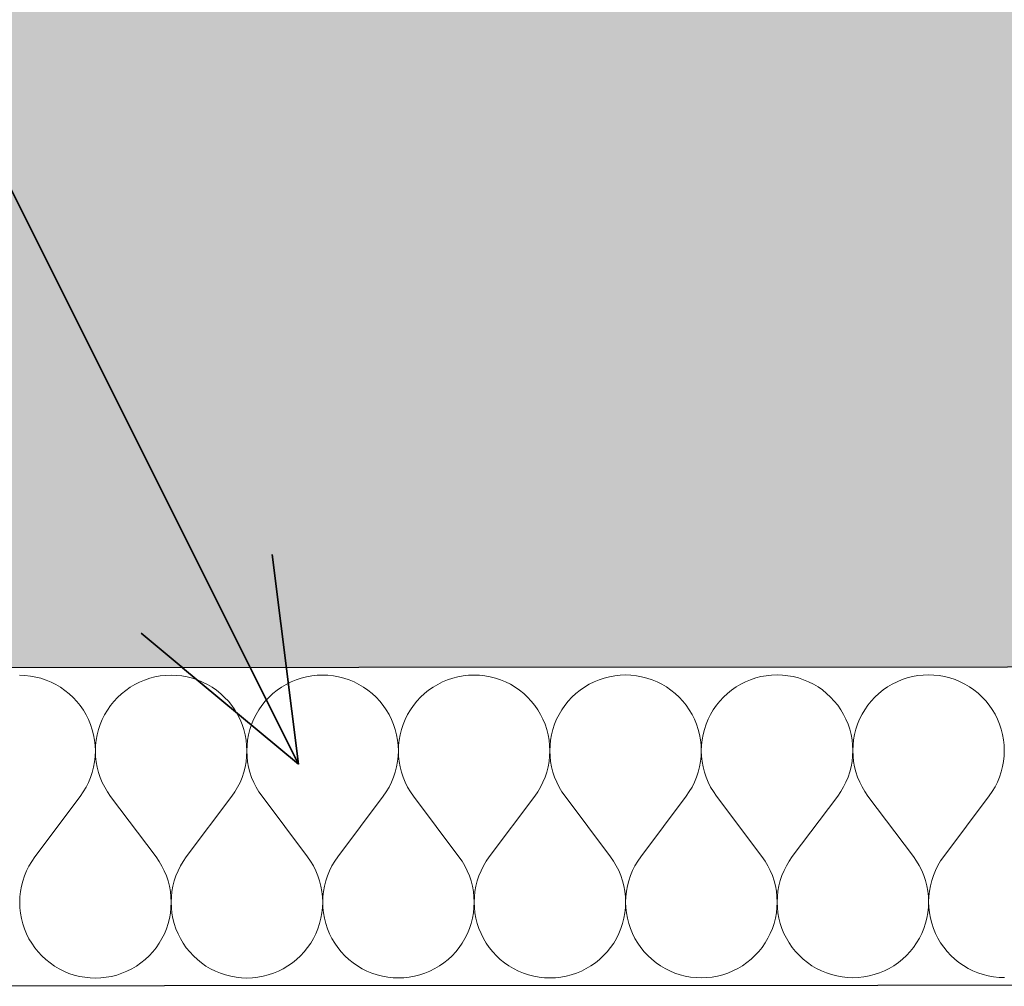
# Model space of a CAD drawing. Header units: millimetres. Extents: x -25972 to 4516, y -2839 to 20217.
# Tile 7 of 114: x -20000 to -19505, y 190 to 676. Entities that reach past the tile are written whole.
import ezdxf

# ---------------------------------------------------------------- set-up
doc = ezdxf.new("R2010")
doc.units = ezdxf.units.MM
doc.header["$MEASUREMENT"] = 0
doc.linetypes.add('Wipeout_Contour', pattern=[1000, 0, -1000])
for name, color, linetype in [('7._POHLED ZÁPADNÍ_1_3D prvky fasada nove', 7, 'Continuous'), ('7._POHLED ZÁPADNÍ_1_Konstrukce - nosné', 7, 'Continuous'), ('7._POHLED ZÁPADNÍ_1_Nové_Konstrukce - nosné', 7, 'Continuous'), ('7._POHLED ZÁPADNÍ_1_Nové_Výplně – Řezové', 7, 'Continuous'), ('7._POHLED ZÁPADNÍ_1_TZB - elektroinstalace', 7, 'Continuous'), ('7._POHLED ZÁPADNÍ_1_Výplně – Řezové', 7, 'Continuous')]:
    doc.layers.add(name, color=color, linetype=linetype)

# ---------------------------------------------------------------- blocks, each defined once
blk = doc.blocks.new('*X14', base_point=(-26739.77, -6860.77))
at = {"layer": '7._POHLED ZÁPADNÍ_1_Nové_Výplně – Řezové', "color": 21, "linetype": 'Continuous', "lineweight": 20, "true_color": 0xffaaaa}
for p, q in [((-19997.45, 346.05), (-20000.17, 346.15)), ((-19994.74, 345.76), (-19997.45, 346.05)), ((-19992.07, 345.28), (-19994.74, 345.76)), ((-19989.43, 344.61), (-19992.07, 345.28)), ((-19986.85, 343.75), (-19989.43, 344.61)), ((-19984.34, 342.71), (-19986.85, 343.75)), ((-19981.9, 341.49), (-19984.34, 342.71)), ((-19939.81, 342.73), (-19942.24, 341.51)), ((-19937.29, 343.77), (-19939.81, 342.73)), ((-19934.71, 344.63), (-19937.29, 343.77)), ((-19932.08, 345.31), (-19934.71, 344.63)), ((-19929.4, 345.79), (-19932.08, 345.31)), ((-19926.7, 346.09), (-19929.4, 345.79)), ((-19923.98, 346.18), (-19926.7, 346.09)), ((-19921.26, 346.09), (-19923.98, 346.18)), ((-19918.55, 345.8), (-19921.26, 346.09)), ((-19915.88, 345.32), (-19918.55, 345.8)), ((-19913.24, 344.65), (-19915.88, 345.32)), ((-19910.66, 343.79), (-19913.24, 344.65)), ((-19908.14, 342.75), (-19910.66, 343.79)), ((-19905.71, 341.53), (-19908.14, 342.75)), ((-19863.62, 342.77), (-19866.05, 341.55)), ((-19861.1, 343.81), (-19863.62, 342.77)), ((-19858.52, 344.67), (-19861.1, 343.81)), ((-19855.89, 345.35), (-19858.52, 344.67)), ((-19853.21, 345.83), (-19855.89, 345.35)), ((-19850.51, 346.12), (-19853.21, 345.83)), ((-19847.79, 346.22), (-19850.51, 346.12)), ((-19845.07, 346.13), (-19847.79, 346.22)), ((-19842.36, 345.84), (-19845.07, 346.13)), ((-19839.69, 345.35), (-19842.36, 345.84)), ((-19837.05, 344.68), (-19839.69, 345.35)), ((-19834.47, 343.82), (-19837.05, 344.68)), ((-19831.95, 342.78), (-19834.47, 343.82)), ((-19829.52, 341.57), (-19831.95, 342.78)), ((-19787.43, 342.8), (-19789.86, 341.59)), ((-19784.91, 343.85), (-19787.43, 342.8)), ((-19782.33, 344.71), (-19784.91, 343.85)), ((-19779.7, 345.38), (-19782.33, 344.71)), ((-19777.02, 345.87), (-19779.7, 345.38)), ((-19774.32, 346.16), (-19777.02, 345.87)), ((-19771.6, 346.26), (-19774.32, 346.16)), ((-19768.88, 346.16), (-19771.6, 346.26)), ((-19766.17, 345.87), (-19768.88, 346.16)), ((-19763.5, 345.39), (-19766.17, 345.87)), ((-19760.86, 344.72), (-19763.5, 345.39)), ((-19758.28, 343.86), (-19760.86, 344.72)), ((-19755.76, 342.82), (-19758.28, 343.86)), ((-19753.33, 341.6), (-19755.76, 342.82)), ((-19711.24, 342.84), (-19713.67, 341.62)), ((-19708.72, 343.88), (-19711.24, 342.84)), ((-19706.14, 344.74), (-19708.72, 343.88)), ((-19703.51, 345.42), (-19706.14, 344.74)), ((-19700.83, 345.9), (-19703.51, 345.42)), ((-19698.13, 346.2), (-19700.83, 345.9)), ((-19695.41, 346.29), (-19698.13, 346.2)), ((-19692.69, 346.2), (-19695.41, 346.29)), ((-19689.98, 345.91), (-19692.69, 346.2)), ((-19687.31, 345.43), (-19689.98, 345.91)), ((-19684.67, 344.75), (-19687.31, 345.43)), ((-19682.09, 343.9), (-19684.67, 344.75)), ((-19679.57, 342.86), (-19682.09, 343.9)), ((-19677.14, 341.64), (-19679.57, 342.86)), ((-19635.05, 342.88), (-19637.48, 341.66)), ((-19632.53, 343.92), (-19635.05, 342.88)), ((-19629.95, 344.78), (-19632.53, 343.92)), ((-19627.32, 345.46), (-19629.95, 344.78)), ((-19624.64, 345.94), (-19627.32, 345.46)), ((-19621.93, 346.23), (-19624.64, 345.94)), ((-19619.22, 346.33), (-19621.93, 346.23)), ((-19616.5, 346.23), (-19619.22, 346.33)), ((-19613.79, 345.95), (-19616.5, 346.23)), ((-19611.11, 345.46), (-19613.79, 345.95)), ((-19608.48, 344.79), (-19611.11, 345.46)), ((-19605.9, 343.93), (-19608.48, 344.79)), ((-19603.38, 342.89), (-19605.9, 343.93)), ((-19600.95, 341.68), (-19603.38, 342.89)), ((-19561.29, 341.69), (-19563.63, 340.31)), ((-19558.86, 342.91), (-19561.29, 341.69)), ((-19556.34, 343.96), (-19558.86, 342.91)), ((-19553.76, 344.82), (-19556.34, 343.96)), ((-19551.13, 345.49), (-19553.76, 344.82)), ((-19548.45, 345.98), (-19551.13, 345.49)), ((-19545.74, 346.27), (-19548.45, 345.98)), ((-19543.03, 346.37), (-19545.74, 346.27)), ((-19540.31, 346.27), (-19543.03, 346.37)), ((-19537.6, 345.98), (-19540.31, 346.27)), ((-19534.92, 345.5), (-19537.6, 345.98)), ((-19532.29, 344.83), (-19534.92, 345.5)), ((-19529.71, 343.97), (-19532.29, 344.83)), ((-19527.19, 342.93), (-19529.71, 343.97)), ((-19524.76, 341.71), (-19527.19, 342.93)), ((-19522.42, 340.32), (-19524.76, 341.71)), ((-19979.56, 340.11), (-19981.9, 341.49)), ((-19977.33, 338.55), (-19979.56, 340.11)), ((-19975.21, 336.85), (-19977.33, 338.55)), ((-19973.22, 334.99), (-19975.21, 336.85)), ((-19948.93, 336.86), (-19950.92, 335.01)), ((-19946.81, 338.57), (-19948.93, 336.86)), ((-19944.58, 340.12), (-19946.81, 338.57)), ((-19942.24, 341.51), (-19944.58, 340.12)), ((-19903.37, 340.14), (-19905.71, 341.53)), ((-19901.14, 338.59), (-19903.37, 340.14)), ((-19899.02, 336.88), (-19901.14, 338.59)), ((-19897.03, 335.03), (-19899.02, 336.88)), ((-19872.74, 336.9), (-19874.73, 335.04)), ((-19870.62, 338.61), (-19872.74, 336.9)), ((-19868.39, 340.16), (-19870.62, 338.61)), ((-19866.05, 341.55), (-19868.39, 340.16)), ((-19827.18, 340.18), (-19829.52, 341.57)), ((-19824.95, 338.63), (-19827.18, 340.18)), ((-19822.83, 336.92), (-19824.95, 338.63)), ((-19820.84, 335.07), (-19822.83, 336.92)), ((-19796.55, 336.93), (-19798.54, 335.08)), ((-19794.43, 338.64), (-19796.55, 336.93)), ((-19792.2, 340.2), (-19794.43, 338.64)), ((-19789.86, 341.59), (-19792.2, 340.2)), ((-19750.99, 340.22), (-19753.33, 341.6)), ((-19748.76, 338.66), (-19750.99, 340.22)), ((-19746.64, 336.96), (-19748.76, 338.66)), ((-19744.65, 335.1), (-19746.64, 336.96)), ((-19720.36, 336.97), (-19722.35, 335.11)), ((-19718.24, 338.68), (-19720.36, 336.97)), ((-19716.01, 340.23), (-19718.24, 338.68)), ((-19713.67, 341.62), (-19716.01, 340.23)), ((-19674.8, 340.25), (-19677.14, 341.64)), ((-19672.57, 338.7), (-19674.8, 340.25)), ((-19670.45, 336.99), (-19672.57, 338.7)), ((-19668.46, 335.14), (-19670.45, 336.99)), ((-19644.17, 337.01), (-19646.16, 335.15)), ((-19642.05, 338.72), (-19644.17, 337.01)), ((-19639.82, 340.27), (-19642.05, 338.72)), ((-19637.48, 341.66), (-19639.82, 340.27)), ((-19598.61, 340.29), (-19600.95, 341.68)), ((-19596.37, 338.74), (-19598.61, 340.29)), ((-19594.26, 337.03), (-19596.37, 338.74)), ((-19592.26, 335.18), (-19594.26, 337.03)), ((-19567.98, 337.04), (-19569.97, 335.19)), ((-19565.86, 338.75), (-19567.98, 337.04)), ((-19563.63, 340.31), (-19565.86, 338.75)), ((-19520.18, 338.77), (-19522.42, 340.32)), ((-19518.07, 337.07), (-19520.18, 338.77)), ((-19516.07, 335.21), (-19518.07, 337.07)), ((-19971.36, 333), (-19973.22, 334.99)), ((-19969.66, 330.89), (-19971.36, 333)), ((-19952.77, 333.01), (-19954.48, 330.89)), ((-19950.92, 335.01), (-19952.77, 333.01)), ((-19895.17, 333.04), (-19897.03, 335.03)), ((-19893.47, 330.92), (-19895.17, 333.04)), ((-19876.58, 333.05), (-19878.29, 330.93)), ((-19874.73, 335.04), (-19876.58, 333.05)), ((-19818.98, 333.08), (-19820.84, 335.07)), ((-19817.27, 330.96), (-19818.98, 333.08)), ((-19800.39, 333.09), (-19802.1, 330.97)), ((-19798.54, 335.08), (-19800.39, 333.09)), ((-19742.79, 333.11), (-19744.65, 335.1)), ((-19741.08, 331), (-19742.79, 333.11)), ((-19724.2, 333.12), (-19725.9, 331)), ((-19722.35, 335.11), (-19724.2, 333.12)), ((-19666.6, 333.15), (-19668.46, 335.14)), ((-19664.89, 331.03), (-19666.6, 333.15)), ((-19648.01, 333.16), (-19649.71, 331.04)), ((-19646.16, 335.15), (-19648.01, 333.16)), ((-19590.41, 333.19), (-19592.26, 335.18)), ((-19588.7, 331.07), (-19590.41, 333.19)), ((-19571.82, 333.2), (-19573.52, 331.08)), ((-19569.97, 335.19), (-19571.82, 333.2)), ((-19514.22, 333.22), (-19516.07, 335.21)), ((-19512.51, 331.1), (-19514.22, 333.22)), ((-19968.1, 328.65), (-19969.66, 330.89)), ((-19966.72, 326.31), (-19968.1, 328.65)), ((-19956.03, 328.66), (-19957.41, 326.32)), ((-19954.48, 330.89), (-19956.03, 328.66)), ((-19891.91, 328.69), (-19893.47, 330.92)), ((-19890.53, 326.35), (-19891.91, 328.69)), ((-19879.84, 328.69), (-19881.22, 326.35)), ((-19878.29, 330.93), (-19879.84, 328.69)), ((-19815.72, 328.72), (-19817.27, 330.96)), ((-19814.33, 326.38), (-19815.72, 328.72)), ((-19803.64, 328.73), (-19805.03, 326.39)), ((-19802.1, 330.97), (-19803.64, 328.73)), ((-19739.53, 328.76), (-19741.08, 331)), ((-19738.14, 326.42), (-19739.53, 328.76)), ((-19727.45, 328.77), (-19728.84, 326.43)), ((-19725.9, 331), (-19727.45, 328.77)), ((-19663.34, 328.8), (-19664.89, 331.03)), ((-19661.95, 326.46), (-19663.34, 328.8)), ((-19651.26, 328.8), (-19652.65, 326.46)), ((-19649.71, 331.04), (-19651.26, 328.8)), ((-19587.15, 328.83), (-19588.7, 331.07)), ((-19585.76, 326.49), (-19587.15, 328.83)), ((-19575.07, 328.84), (-19576.46, 326.5)), ((-19573.52, 331.08), (-19575.07, 328.84)), ((-19510.96, 328.87), (-19512.51, 331.1)), ((-19509.57, 326.53), (-19510.96, 328.87)), ((-19965.5, 323.88), (-19966.72, 326.31)), ((-19964.46, 321.36), (-19965.5, 323.88)), ((-19958.63, 323.88), (-19959.67, 321.37)), ((-19957.41, 326.32), (-19958.63, 323.88)), ((-19889.31, 323.92), (-19890.53, 326.35)), ((-19888.27, 321.4), (-19889.31, 323.92)), ((-19882.44, 323.92), (-19883.48, 321.4)), ((-19881.22, 326.35), (-19882.44, 323.92)), ((-19813.12, 323.95), (-19814.33, 326.38)), ((-19812.08, 321.44), (-19813.12, 323.95)), ((-19806.25, 323.95), (-19807.29, 321.44)), ((-19805.03, 326.39), (-19806.25, 323.95)), ((-19736.93, 323.99), (-19738.14, 326.42)), ((-19735.89, 321.47), (-19736.93, 323.99)), ((-19730.06, 323.99), (-19731.09, 321.48)), ((-19728.84, 326.43), (-19730.06, 323.99)), ((-19660.74, 324.02), (-19661.95, 326.46)), ((-19659.69, 321.51), (-19660.74, 324.02)), ((-19653.87, 324.03), (-19654.9, 321.51)), ((-19652.65, 326.46), (-19653.87, 324.03)), ((-19584.55, 324.06), (-19585.76, 326.49)), ((-19583.5, 321.55), (-19584.55, 324.06)), ((-19577.68, 324.06), (-19578.71, 321.55)), ((-19576.46, 326.5), (-19577.68, 324.06)), ((-19508.35, 324.1), (-19509.57, 326.53)), ((-19507.31, 321.58), (-19508.35, 324.1)), ((-19963.6, 318.78), (-19964.46, 321.36)), ((-19962.92, 316.15), (-19963.6, 318.78)), ((-19960.52, 318.79), (-19961.19, 316.15)), ((-19959.67, 321.37), (-19960.52, 318.79)), ((-19887.41, 318.82), (-19888.27, 321.4)), ((-19886.73, 316.18), (-19887.41, 318.82)), ((-19884.33, 318.82), (-19885, 316.19)), ((-19883.48, 321.4), (-19884.33, 318.82)), ((-19811.22, 318.86), (-19812.08, 321.44)), ((-19810.54, 316.22), (-19811.22, 318.86)), ((-19808.14, 318.86), (-19808.81, 316.22)), ((-19807.29, 321.44), (-19808.14, 318.86)), ((-19735.03, 318.89), (-19735.89, 321.47)), ((-19734.35, 316.26), (-19735.03, 318.89)), ((-19731.95, 318.89), (-19732.62, 316.26)), ((-19731.09, 321.48), (-19731.95, 318.89)), ((-19658.84, 318.93), (-19659.69, 321.51)), ((-19658.16, 316.29), (-19658.84, 318.93)), ((-19655.76, 318.93), (-19656.43, 316.29)), ((-19654.9, 321.51), (-19655.76, 318.93)), ((-19582.65, 318.97), (-19583.5, 321.55)), ((-19581.97, 316.33), (-19582.65, 318.97)), ((-19579.57, 318.97), (-19580.24, 316.33)), ((-19578.71, 321.55), (-19579.57, 318.97)), ((-19506.45, 319), (-19507.31, 321.58)), ((-19505.78, 316.37), (-19506.45, 319)), ((-19962.44, 313.47), (-19962.92, 316.15)), ((-19962.15, 310.77), (-19962.44, 313.47)), ((-19961.67, 313.47), (-19961.96, 310.77)), ((-19961.19, 316.15), (-19961.67, 313.47)), ((-19886.25, 313.51), (-19886.73, 316.18)), ((-19885.96, 310.8), (-19886.25, 313.51)), ((-19885.48, 313.51), (-19885.77, 310.8)), ((-19885, 316.19), (-19885.48, 313.51)), ((-19810.06, 313.54), (-19810.54, 316.22)), ((-19809.77, 310.84), (-19810.06, 313.54)), ((-19809.29, 313.54), (-19809.58, 310.84)), ((-19808.81, 316.22), (-19809.29, 313.54)), ((-19733.87, 313.58), (-19734.35, 316.26)), ((-19733.58, 310.88), (-19733.87, 313.58)), ((-19733.1, 313.58), (-19733.39, 310.88)), ((-19732.62, 316.26), (-19733.1, 313.58)), ((-19657.68, 313.62), (-19658.16, 316.29)), ((-19657.39, 310.91), (-19657.68, 313.62)), ((-19656.91, 313.62), (-19657.2, 310.91)), ((-19656.43, 316.29), (-19656.91, 313.62)), ((-19581.49, 313.65), (-19581.97, 316.33)), ((-19581.2, 310.95), (-19581.49, 313.65)), ((-19580.72, 313.65), (-19581.01, 310.95)), ((-19580.24, 316.33), (-19580.72, 313.65)), ((-19505.3, 313.69), (-19505.78, 316.37)), ((-19505.01, 310.98), (-19505.3, 313.69)), ((-19962.05, 308.05), (-19962.15, 310.77)), ((-19962.15, 305.33), (-19962.05, 308.05)), ((-19961.96, 310.77), (-19962.05, 308.05)), ((-19962.05, 308.05), (-19961.95, 305.33)), ((-19885.86, 308.08), (-19885.96, 310.8)), ((-19885.96, 305.36), (-19885.86, 308.08)), ((-19885.77, 310.8), (-19885.86, 308.08)), ((-19885.86, 308.08), (-19885.76, 305.36)), ((-19809.67, 308.12), (-19809.77, 310.84)), ((-19809.77, 305.4), (-19809.67, 308.12)), ((-19809.58, 310.84), (-19809.67, 308.12)), ((-19809.67, 308.12), (-19809.57, 305.4)), ((-19733.48, 308.16), (-19733.58, 310.88)), ((-19733.58, 305.44), (-19733.48, 308.16)), ((-19733.39, 310.88), (-19733.48, 308.16)), ((-19733.48, 308.16), (-19733.38, 305.44)), ((-19657.29, 308.19), (-19657.39, 310.91)), ((-19657.39, 305.47), (-19657.29, 308.19)), ((-19657.2, 310.91), (-19657.29, 308.19)), ((-19657.29, 308.19), (-19657.19, 305.47)), ((-19581.1, 308.23), (-19581.2, 310.95)), ((-19581.2, 305.51), (-19581.1, 308.23)), ((-19581.01, 310.95), (-19581.1, 308.23)), ((-19581.1, 308.23), (-19581, 305.51)), ((-19504.91, 308.27), (-19505.01, 310.98)), ((-19505.01, 305.55), (-19504.91, 308.27)), ((-19962.93, 299.95), (-19962.44, 302.62)), ((-19962.44, 302.62), (-19962.15, 305.33)), ((-19961.95, 305.33), (-19961.66, 302.62)), ((-19961.66, 302.62), (-19961.17, 299.95)), ((-19886.74, 299.98), (-19886.25, 302.66)), ((-19886.25, 302.66), (-19885.96, 305.36)), ((-19885.76, 305.36), (-19885.47, 302.66)), ((-19885.47, 302.66), (-19884.98, 299.98)), ((-19810.55, 300.02), (-19810.06, 302.7)), ((-19810.06, 302.7), (-19809.77, 305.4)), ((-19809.57, 305.4), (-19809.28, 302.7)), ((-19809.28, 302.7), (-19808.79, 300.02)), ((-19734.36, 300.06), (-19733.87, 302.73)), ((-19733.87, 302.73), (-19733.58, 305.44)), ((-19733.38, 305.44), (-19733.09, 302.73)), ((-19733.09, 302.73), (-19732.6, 300.06)), ((-19658.17, 300.09), (-19657.68, 302.77)), ((-19657.68, 302.77), (-19657.39, 305.47)), ((-19657.19, 305.47), (-19656.9, 302.77)), ((-19656.9, 302.77), (-19656.41, 300.09)), ((-19581.98, 300.13), (-19581.49, 302.81)), ((-19581.49, 302.81), (-19581.2, 305.51)), ((-19581, 305.51), (-19580.71, 302.81)), ((-19580.71, 302.81), (-19580.22, 300.13)), ((-19505.78, 300.17), (-19505.3, 302.84)), ((-19505.3, 302.84), (-19505.01, 305.55)), ((-19964.46, 294.73), (-19963.6, 297.31)), ((-19963.6, 297.31), (-19962.93, 299.95)), ((-19961.17, 299.95), (-19960.5, 297.31)), ((-19960.5, 297.31), (-19959.64, 294.73)), ((-19888.27, 294.77), (-19887.41, 297.35)), ((-19887.41, 297.35), (-19886.74, 299.98)), ((-19884.98, 299.98), (-19884.31, 297.35)), ((-19884.31, 297.35), (-19883.45, 294.77)), ((-19812.08, 294.8), (-19811.22, 297.38)), ((-19811.22, 297.38), (-19810.55, 300.02)), ((-19808.79, 300.02), (-19808.12, 297.38)), ((-19808.12, 297.38), (-19807.26, 294.8)), ((-19735.89, 294.84), (-19735.03, 297.42)), ((-19735.03, 297.42), (-19734.36, 300.06)), ((-19732.6, 300.06), (-19731.93, 297.42)), ((-19731.93, 297.42), (-19731.06, 294.84)), ((-19659.7, 294.88), (-19658.84, 297.46)), ((-19658.84, 297.46), (-19658.17, 300.09)), ((-19656.41, 300.09), (-19655.74, 297.46)), ((-19655.74, 297.46), (-19654.87, 294.88)), ((-19583.51, 294.91), (-19582.65, 297.49)), ((-19582.65, 297.49), (-19581.98, 300.13)), ((-19580.22, 300.13), (-19579.55, 297.49)), ((-19579.55, 297.49), (-19578.68, 294.91)), ((-19507.32, 294.95), (-19506.46, 297.53)), ((-19506.46, 297.53), (-19505.78, 300.17)), ((-19966.72, 289.78), (-19965.5, 292.22)), ((-19965.5, 292.22), (-19964.46, 294.73)), ((-19959.64, 294.73), (-19958.59, 292.22)), ((-19958.59, 292.22), (-19957.37, 289.79)), ((-19890.53, 289.82), (-19889.31, 292.25)), ((-19889.31, 292.25), (-19888.27, 294.77)), ((-19883.45, 294.77), (-19882.4, 292.26)), ((-19882.4, 292.26), (-19881.18, 289.82)), ((-19814.34, 289.86), (-19813.12, 292.29)), ((-19813.12, 292.29), (-19812.08, 294.8)), ((-19807.26, 294.8), (-19806.21, 292.29)), ((-19806.21, 292.29), (-19804.99, 289.86)), ((-19738.15, 289.89), (-19736.93, 292.33)), ((-19736.93, 292.33), (-19735.89, 294.84)), ((-19731.06, 294.84), (-19730.02, 292.33)), ((-19730.02, 292.33), (-19728.8, 289.9)), ((-19661.96, 289.93), (-19660.74, 292.36)), ((-19660.74, 292.36), (-19659.7, 294.88)), ((-19654.87, 294.88), (-19653.83, 292.37)), ((-19653.83, 292.37), (-19652.61, 289.93)), ((-19585.77, 289.97), (-19584.55, 292.4)), ((-19584.55, 292.4), (-19583.51, 294.91)), ((-19578.68, 294.91), (-19577.64, 292.4)), ((-19577.64, 292.4), (-19576.42, 289.97)), ((-19509.58, 290), (-19508.36, 292.44)), ((-19508.36, 292.44), (-19507.32, 294.95)), ((-19969.66, 285.21), (-19968.11, 287.44)), ((-19968.11, 287.44), (-19966.72, 289.78)), ((-19957.37, 289.79), (-19955.98, 287.45)), ((-19955.98, 287.45), (-19954.42, 285.22)), ((-19893.47, 285.25), (-19891.92, 287.48)), ((-19891.92, 287.48), (-19890.53, 289.82)), ((-19881.18, 289.82), (-19879.79, 287.49)), ((-19879.79, 287.49), (-19878.23, 285.25)), ((-19817.28, 285.28), (-19815.73, 287.52)), ((-19815.73, 287.52), (-19814.34, 289.86)), ((-19804.99, 289.86), (-19803.6, 287.52)), ((-19803.6, 287.52), (-19802.04, 285.29)), ((-19741.09, 285.32), (-19739.54, 287.55)), ((-19739.54, 287.55), (-19738.15, 289.89)), ((-19728.8, 289.9), (-19727.41, 287.56)), ((-19727.41, 287.56), (-19725.85, 285.33)), ((-19664.9, 285.36), (-19663.35, 287.59)), ((-19663.35, 287.59), (-19661.96, 289.93)), ((-19652.61, 289.93), (-19651.22, 287.6)), ((-19651.22, 287.6), (-19649.66, 285.36)), ((-19588.71, 285.39), (-19587.16, 287.63)), ((-19587.16, 287.63), (-19585.77, 289.97)), ((-19576.42, 289.97), (-19575.03, 287.63)), ((-19575.03, 287.63), (-19573.47, 285.4)), ((-19512.52, 285.43), (-19510.97, 287.66)), ((-19510.97, 287.66), (-19509.58, 290)), ((-19969.66, 285.21), (-19992.51, 254.72)), ((-19954.42, 285.22), (-19931.55, 254.75)), ((-19893.47, 285.25), (-19916.32, 254.76)), ((-19878.23, 285.25), (-19855.36, 254.79)), ((-19817.28, 285.28), (-19840.12, 254.8)), ((-19802.04, 285.29), (-19779.17, 254.83)), ((-19741.09, 285.32), (-19763.93, 254.83)), ((-19725.85, 285.33), (-19702.98, 254.86)), ((-19664.9, 285.36), (-19687.74, 254.87)), ((-19649.66, 285.36), (-19626.79, 254.9)), ((-19588.71, 285.39), (-19611.55, 254.91)), ((-19573.47, 285.4), (-19550.6, 254.94)), ((-19512.52, 285.43), (-19535.36, 254.94)), ((-19992.51, 254.72), (-19994.06, 252.49)), ((-19930, 252.52), (-19931.55, 254.75)), ((-19916.32, 254.76), (-19917.87, 252.53)), ((-19853.81, 252.56), (-19855.36, 254.79)), ((-19852.42, 250.22), (-19853.81, 252.56)), ((-19841.68, 252.56), (-19843.07, 250.22)), ((-19840.12, 254.8), (-19841.68, 252.56)), ((-19777.62, 252.59), (-19779.17, 254.83)), ((-19776.23, 250.25), (-19777.62, 252.59)), ((-19765.49, 252.6), (-19766.88, 250.26)), ((-19763.93, 254.83), (-19765.49, 252.6)), ((-19701.43, 252.63), (-19702.98, 254.86)), ((-19700.04, 250.29), (-19701.43, 252.63)), ((-19689.3, 252.64), (-19690.69, 250.3)), ((-19687.74, 254.87), (-19689.3, 252.64)), ((-19625.24, 252.67), (-19626.79, 254.9)), ((-19623.85, 250.33), (-19625.24, 252.67)), ((-19613.11, 252.67), (-19614.49, 250.33)), ((-19611.55, 254.91), (-19613.11, 252.67)), ((-19549.05, 252.7), (-19550.6, 254.94)), ((-19547.65, 250.36), (-19549.05, 252.7)), ((-19536.92, 252.71), (-19538.3, 250.37)), ((-19535.36, 254.94), (-19536.92, 252.71)), ((-19996.67, 247.72), (-19997.71, 245.2)), ((-19995.45, 250.15), (-19996.67, 247.72)), ((-19994.06, 252.49), (-19995.45, 250.15)), ((-19928.61, 250.18), (-19930, 252.52)), ((-19927.39, 247.75), (-19928.61, 250.18)), ((-19926.34, 245.24), (-19927.39, 247.75)), ((-19920.48, 247.75), (-19921.52, 245.24)), ((-19919.26, 250.19), (-19920.48, 247.75)), ((-19917.87, 252.53), (-19919.26, 250.19)), ((-19851.2, 247.79), (-19852.42, 250.22)), ((-19850.15, 245.28), (-19851.2, 247.79)), ((-19844.28, 247.79), (-19845.33, 245.28)), ((-19843.07, 250.22), (-19844.28, 247.79)), ((-19775.01, 247.82), (-19776.23, 250.25)), ((-19773.96, 245.31), (-19775.01, 247.82)), ((-19768.09, 247.83), (-19769.14, 245.31)), ((-19766.88, 250.26), (-19768.09, 247.83)), ((-19698.81, 247.86), (-19700.04, 250.29)), ((-19697.77, 245.35), (-19698.81, 247.86)), ((-19691.9, 247.86), (-19692.95, 245.35)), ((-19690.69, 250.3), (-19691.9, 247.86)), ((-19622.62, 247.9), (-19623.85, 250.33)), ((-19621.58, 245.38), (-19622.62, 247.9)), ((-19615.71, 247.9), (-19616.76, 245.39)), ((-19614.49, 250.33), (-19615.71, 247.9)), ((-19546.43, 247.93), (-19547.65, 250.36)), ((-19545.39, 245.42), (-19546.43, 247.93)), ((-19539.52, 247.94), (-19540.56, 245.42)), ((-19538.3, 250.37), (-19539.52, 247.94)), ((-19997.71, 245.2), (-19998.57, 242.62)), ((-19925.48, 242.66), (-19926.34, 245.24)), ((-19924.8, 240.02), (-19925.48, 242.66)), ((-19922.38, 242.66), (-19923.05, 240.02)), ((-19921.52, 245.24), (-19922.38, 242.66)), ((-19849.29, 242.69), (-19850.15, 245.28)), ((-19848.61, 240.06), (-19849.29, 242.69)), ((-19846.19, 242.7), (-19846.86, 240.06)), ((-19845.33, 245.28), (-19846.19, 242.7)), ((-19773.1, 242.73), (-19773.96, 245.31)), ((-19772.42, 240.1), (-19773.1, 242.73)), ((-19770, 242.73), (-19770.67, 240.1)), ((-19769.14, 245.31), (-19770, 242.73)), ((-19696.91, 242.77), (-19697.77, 245.35)), ((-19696.23, 240.13), (-19696.91, 242.77)), ((-19693.81, 242.77), (-19694.48, 240.13)), ((-19692.95, 245.35), (-19693.81, 242.77)), ((-19620.72, 242.8), (-19621.58, 245.38)), ((-19620.04, 240.17), (-19620.72, 242.8)), ((-19617.62, 242.81), (-19618.29, 240.17)), ((-19616.76, 245.39), (-19617.62, 242.81)), ((-19544.53, 242.84), (-19545.39, 245.42)), ((-19543.85, 240.21), (-19544.53, 242.84)), ((-19541.42, 242.84), (-19542.1, 240.21)), ((-19540.56, 245.42), (-19541.42, 242.84)), ((-19999.24, 239.99), (-19999.72, 237.31)), ((-19998.57, 242.62), (-19999.24, 239.99)), ((-19924.32, 237.35), (-19924.8, 240.02)), ((-19923.05, 240.02), (-19923.53, 237.35)), ((-19848.13, 237.38), (-19848.61, 240.06)), ((-19846.86, 240.06), (-19847.34, 237.38)), ((-19771.94, 237.42), (-19772.42, 240.1)), ((-19770.67, 240.1), (-19771.15, 237.42)), ((-19695.75, 237.46), (-19696.23, 240.13)), ((-19694.48, 240.13), (-19694.96, 237.46)), ((-19619.56, 237.49), (-19620.04, 240.17)), ((-19618.29, 240.17), (-19618.77, 237.49)), ((-19543.36, 237.53), (-19543.85, 240.21)), ((-19542.1, 240.21), (-19542.58, 237.53)), ((-20000.02, 234.61), (-20000.11, 231.89)), ((-19999.72, 237.31), (-20000.02, 234.61)), ((-19924.02, 234.64), (-19924.32, 237.35)), ((-19923.92, 231.92), (-19924.02, 234.64)), ((-19923.83, 234.64), (-19923.92, 231.92)), ((-19923.53, 237.35), (-19923.83, 234.64)), ((-19847.83, 234.68), (-19848.13, 237.38)), ((-19847.73, 231.96), (-19847.83, 234.68)), ((-19847.64, 234.68), (-19847.73, 231.96)), ((-19847.34, 237.38), (-19847.64, 234.68)), ((-19771.64, 234.71), (-19771.94, 237.42)), ((-19771.54, 232), (-19771.64, 234.71)), ((-19771.44, 234.71), (-19771.54, 232)), ((-19771.15, 237.42), (-19771.44, 234.71)), ((-19695.45, 234.75), (-19695.75, 237.46)), ((-19695.35, 232.03), (-19695.45, 234.75)), ((-19695.25, 234.75), (-19695.35, 232.03)), ((-19694.96, 237.46), (-19695.25, 234.75)), ((-19619.26, 234.79), (-19619.56, 237.49)), ((-19619.16, 232.07), (-19619.26, 234.79)), ((-19619.06, 234.79), (-19619.16, 232.07)), ((-19618.77, 237.49), (-19619.06, 234.79)), ((-19543.07, 234.82), (-19543.36, 237.53)), ((-19542.97, 232.11), (-19543.07, 234.82)), ((-19542.87, 234.82), (-19542.97, 232.11)), ((-19542.58, 237.53), (-19542.87, 234.82)), ((-20000.11, 231.89), (-20000.02, 229.17)), ((-20000.02, 229.17), (-19999.73, 226.46)), ((-19924.31, 226.5), (-19924.02, 229.2)), ((-19924.02, 229.2), (-19923.92, 231.92)), ((-19923.92, 231.92), (-19923.83, 229.2)), ((-19923.83, 229.2), (-19923.54, 226.5)), ((-19848.11, 226.54), (-19847.83, 229.24)), ((-19847.83, 229.24), (-19847.73, 231.96)), ((-19847.73, 231.96), (-19847.64, 229.24)), ((-19847.64, 229.24), (-19847.35, 226.54)), ((-19771.92, 226.57), (-19771.64, 229.28)), ((-19771.64, 229.28), (-19771.54, 232)), ((-19771.54, 232), (-19771.45, 229.28)), ((-19771.45, 229.28), (-19771.16, 226.57)), ((-19695.73, 226.61), (-19695.45, 229.31)), ((-19695.45, 229.31), (-19695.35, 232.03)), ((-19695.35, 232.03), (-19695.26, 229.31)), ((-19695.26, 229.31), (-19694.96, 226.61)), ((-19619.54, 226.65), (-19619.26, 229.35)), ((-19619.26, 229.35), (-19619.16, 232.07)), ((-19619.16, 232.07), (-19619.06, 229.35)), ((-19619.06, 229.35), (-19618.77, 226.65)), ((-19543.35, 226.68), (-19543.06, 229.39)), ((-19543.06, 229.39), (-19542.97, 232.11)), ((-19542.97, 232.11), (-19542.87, 229.39)), ((-19542.87, 229.39), (-19542.58, 226.68)), ((-19999.73, 226.46), (-19999.24, 223.79)), ((-19999.24, 223.79), (-19998.57, 221.15)), ((-19925.46, 221.18), (-19924.79, 223.82)), ((-19924.79, 223.82), (-19924.31, 226.5)), ((-19923.54, 226.5), (-19923.05, 223.82)), ((-19923.05, 223.82), (-19922.38, 221.19)), ((-19849.27, 221.22), (-19848.59, 223.86)), ((-19848.59, 223.86), (-19848.11, 226.54)), ((-19847.35, 226.54), (-19846.86, 223.86)), ((-19846.86, 223.86), (-19846.19, 221.22)), ((-19773.07, 221.26), (-19772.4, 223.89)), ((-19772.4, 223.89), (-19771.92, 226.57)), ((-19771.16, 226.57), (-19770.67, 223.9)), ((-19770.67, 223.9), (-19770, 221.26)), ((-19696.88, 221.29), (-19696.21, 223.93)), ((-19696.21, 223.93), (-19695.73, 226.61)), ((-19694.96, 226.61), (-19694.48, 223.93)), ((-19694.48, 223.93), (-19693.81, 221.3)), ((-19620.69, 221.33), (-19620.02, 223.97)), ((-19620.02, 223.97), (-19619.54, 226.65)), ((-19618.77, 226.65), (-19618.29, 223.97)), ((-19618.29, 223.97), (-19617.62, 221.33)), ((-19544.5, 221.37), (-19543.83, 224)), ((-19543.83, 224), (-19543.35, 226.68)), ((-19542.58, 226.68), (-19542.1, 224)), ((-19542.1, 224), (-19541.43, 221.37)), ((-19998.57, 221.15), (-19997.71, 218.57)), ((-19997.71, 218.57), (-19996.67, 216.05)), ((-19927.35, 216.09), (-19926.31, 218.6)), ((-19926.31, 218.6), (-19925.46, 221.18)), ((-19922.38, 221.19), (-19921.52, 218.6)), ((-19921.52, 218.6), (-19920.48, 216.09)), ((-19851.16, 216.12), (-19850.12, 218.64)), ((-19850.12, 218.64), (-19849.27, 221.22)), ((-19846.19, 221.22), (-19845.33, 218.64)), ((-19845.33, 218.64), (-19844.29, 216.13)), ((-19774.97, 216.16), (-19773.93, 218.68)), ((-19773.93, 218.68), (-19773.07, 221.26)), ((-19770, 221.26), (-19769.14, 218.68)), ((-19769.14, 218.68), (-19768.1, 216.16)), ((-19698.78, 216.2), (-19697.74, 218.71)), ((-19697.74, 218.71), (-19696.88, 221.29)), ((-19693.81, 221.3), (-19692.95, 218.71)), ((-19692.95, 218.71), (-19691.91, 216.2)), ((-19622.59, 216.23), (-19621.55, 218.75)), ((-19621.55, 218.75), (-19620.69, 221.33)), ((-19617.62, 221.33), (-19616.76, 218.75)), ((-19616.76, 218.75), (-19615.72, 216.24)), ((-19546.4, 216.27), (-19545.36, 218.79)), ((-19545.36, 218.79), (-19544.5, 221.37)), ((-19541.43, 221.37), (-19540.57, 218.79)), ((-19540.57, 218.79), (-19539.53, 216.27)), ((-19996.67, 216.05), (-19995.45, 213.62)), ((-19995.45, 213.62), (-19994.06, 211.28)), ((-19929.95, 211.31), (-19928.57, 213.65)), ((-19928.57, 213.65), (-19927.35, 216.09)), ((-19920.48, 216.09), (-19919.26, 213.66)), ((-19919.26, 213.66), (-19917.87, 211.32)), ((-19853.76, 211.35), (-19852.38, 213.69)), ((-19852.38, 213.69), (-19851.16, 216.12)), ((-19844.29, 216.13), (-19843.07, 213.7)), ((-19843.07, 213.7), (-19841.68, 211.36)), ((-19777.57, 211.39), (-19776.19, 213.73)), ((-19776.19, 213.73), (-19774.97, 216.16)), ((-19768.1, 216.16), (-19766.88, 213.73)), ((-19766.88, 213.73), (-19765.49, 211.39)), ((-19701.38, 211.42), (-19699.99, 213.76)), ((-19699.99, 213.76), (-19698.78, 216.2)), ((-19691.91, 216.2), (-19690.69, 213.77)), ((-19690.69, 213.77), (-19689.3, 211.43)), ((-19625.19, 211.46), (-19623.8, 213.8)), ((-19623.8, 213.8), (-19622.59, 216.23)), ((-19615.72, 216.24), (-19614.5, 213.8)), ((-19614.5, 213.8), (-19613.11, 211.47)), ((-19549, 211.5), (-19547.61, 213.84)), ((-19547.61, 213.84), (-19546.4, 216.27)), ((-19539.53, 216.27), (-19538.31, 213.84)), ((-19538.31, 213.84), (-19536.92, 211.5)), ((-19994.06, 211.28), (-19992.51, 209.05)), ((-19992.51, 209.05), (-19990.81, 206.93)), ((-19933.21, 206.96), (-19931.5, 209.08)), ((-19931.5, 209.08), (-19929.95, 211.31)), ((-19917.87, 211.32), (-19916.32, 209.08)), ((-19916.32, 209.08), (-19914.62, 206.97)), ((-19857.02, 206.99), (-19855.31, 209.11)), ((-19855.31, 209.11), (-19853.76, 211.35)), ((-19841.68, 211.36), (-19840.13, 209.12)), ((-19840.13, 209.12), (-19838.42, 207)), ((-19780.83, 207.03), (-19779.12, 209.15)), ((-19779.12, 209.15), (-19777.57, 211.39)), ((-19765.49, 211.39), (-19763.94, 209.16)), ((-19763.94, 209.16), (-19762.23, 207.04)), ((-19704.64, 207.07), (-19702.93, 209.19)), ((-19702.93, 209.19), (-19701.38, 211.42)), ((-19689.3, 211.43), (-19687.75, 209.19)), ((-19687.75, 209.19), (-19686.04, 207.08)), ((-19628.45, 207.1), (-19626.74, 209.22)), ((-19626.74, 209.22), (-19625.19, 211.46)), ((-19613.11, 211.47), (-19611.56, 209.23)), ((-19611.56, 209.23), (-19609.85, 207.11)), ((-19552.25, 207.14), (-19550.55, 209.26)), ((-19550.55, 209.26), (-19549, 211.5)), ((-19536.92, 211.5), (-19535.37, 209.27)), ((-19535.37, 209.27), (-19533.66, 207.15)), ((-19990.81, 206.93), (-19988.95, 204.94)), ((-19988.95, 204.94), (-19986.96, 203.09)), ((-19986.96, 203.09), (-19984.84, 201.38)), ((-19939.17, 201.4), (-19937.05, 203.11)), ((-19937.05, 203.11), (-19935.06, 204.96)), ((-19935.06, 204.96), (-19933.21, 206.96)), ((-19914.62, 206.97), (-19912.76, 204.98)), ((-19912.76, 204.98), (-19910.77, 203.12)), ((-19910.77, 203.12), (-19908.65, 201.42)), ((-19862.98, 201.44), (-19860.86, 203.15)), ((-19860.86, 203.15), (-19858.87, 205)), ((-19858.87, 205), (-19857.02, 206.99)), ((-19838.42, 207), (-19836.57, 205.01)), ((-19836.57, 205.01), (-19834.58, 203.16)), ((-19834.58, 203.16), (-19832.46, 201.45)), ((-19786.79, 201.47), (-19784.67, 203.18)), ((-19784.67, 203.18), (-19782.68, 205.04)), ((-19782.68, 205.04), (-19780.83, 207.03)), ((-19762.23, 207.04), (-19760.38, 205.05)), ((-19760.38, 205.05), (-19758.39, 203.19)), ((-19758.39, 203.19), (-19756.27, 201.49)), ((-19710.59, 201.51), (-19708.48, 203.22)), ((-19708.48, 203.22), (-19706.49, 205.07)), ((-19706.49, 205.07), (-19704.64, 207.07)), ((-19686.04, 207.08), (-19684.19, 205.09)), ((-19684.19, 205.09), (-19682.2, 203.23)), ((-19682.2, 203.23), (-19680.08, 201.52)), ((-19634.4, 201.55), (-19632.29, 203.26)), ((-19632.29, 203.26), (-19630.3, 205.11)), ((-19630.3, 205.11), (-19628.45, 207.1)), ((-19609.85, 207.11), (-19608, 205.12)), ((-19608, 205.12), (-19606.01, 203.27)), ((-19606.01, 203.27), (-19603.89, 201.56)), ((-19558.21, 201.58), (-19556.1, 203.29)), ((-19556.1, 203.29), (-19554.11, 205.15)), ((-19554.11, 205.15), (-19552.25, 207.14)), ((-19533.66, 207.15), (-19531.81, 205.16)), ((-19531.81, 205.16), (-19529.82, 203.3)), ((-19529.82, 203.3), (-19527.7, 201.6)), ((-19984.84, 201.38), (-19982.61, 199.83)), ((-19982.61, 199.83), (-19980.27, 198.44)), ((-19980.27, 198.44), (-19977.83, 197.22)), ((-19946.17, 197.24), (-19943.74, 198.46)), ((-19943.74, 198.46), (-19941.4, 199.85)), ((-19941.4, 199.85), (-19939.17, 201.4)), ((-19908.65, 201.42), (-19906.42, 199.86)), ((-19906.42, 199.86), (-19904.08, 198.48)), ((-19904.08, 198.48), (-19901.64, 197.26)), ((-19869.98, 197.27), (-19867.55, 198.49)), ((-19867.55, 198.49), (-19865.21, 199.88)), ((-19865.21, 199.88), (-19862.98, 201.44)), ((-19832.46, 201.45), (-19830.23, 199.9)), ((-19830.23, 199.9), (-19827.89, 198.51)), ((-19827.89, 198.51), (-19825.45, 197.3)), ((-19793.79, 197.31), (-19791.36, 198.53)), ((-19791.36, 198.53), (-19789.02, 199.92)), ((-19789.02, 199.92), (-19786.79, 201.47)), ((-19756.27, 201.49), (-19754.03, 199.94)), ((-19754.03, 199.94), (-19751.69, 198.55)), ((-19751.69, 198.55), (-19749.26, 197.33)), ((-19717.6, 197.35), (-19715.17, 198.57)), ((-19715.17, 198.57), (-19712.83, 199.96)), ((-19712.83, 199.96), (-19710.59, 201.51)), ((-19680.08, 201.52), (-19677.84, 199.97)), ((-19677.84, 199.97), (-19675.5, 198.59)), ((-19675.5, 198.59), (-19673.07, 197.37)), ((-19641.41, 197.38), (-19638.98, 198.6)), ((-19638.98, 198.6), (-19636.64, 199.99)), ((-19636.64, 199.99), (-19634.4, 201.55)), ((-19603.89, 201.56), (-19601.65, 200.01)), ((-19601.65, 200.01), (-19599.31, 198.62)), ((-19599.31, 198.62), (-19596.88, 197.41)), ((-19565.22, 197.42), (-19562.79, 198.64)), ((-19562.79, 198.64), (-19560.45, 200.03)), ((-19560.45, 200.03), (-19558.21, 201.58)), ((-19527.7, 201.6), (-19525.46, 200.05)), ((-19525.46, 200.05), (-19523.12, 198.66)), ((-19523.12, 198.66), (-19520.69, 197.44)), ((-19977.83, 197.22), (-19975.32, 196.18)), ((-19975.32, 196.18), (-19972.74, 195.32)), ((-19972.74, 195.32), (-19970.1, 194.65)), ((-19970.1, 194.65), (-19967.42, 194.17)), ((-19967.42, 194.17), (-19964.72, 193.88)), ((-19964.72, 193.88), (-19962, 193.79)), ((-19962, 193.79), (-19959.28, 193.88)), ((-19959.28, 193.88), (-19956.58, 194.18)), ((-19956.58, 194.18), (-19953.9, 194.66)), ((-19953.9, 194.66), (-19951.26, 195.33)), ((-19951.26, 195.33), (-19948.68, 196.2)), ((-19948.68, 196.2), (-19946.17, 197.24)), ((-19901.64, 197.26), (-19899.13, 196.22)), ((-19899.13, 196.22), (-19896.55, 195.36)), ((-19896.55, 195.36), (-19893.91, 194.69)), ((-19893.91, 194.69), (-19891.23, 194.21)), ((-19891.23, 194.21), (-19888.53, 193.92)), ((-19888.53, 193.92), (-19885.81, 193.82)), ((-19885.81, 193.82), (-19883.09, 193.92)), ((-19883.09, 193.92), (-19880.39, 194.21)), ((-19880.39, 194.21), (-19877.71, 194.7)), ((-19877.71, 194.7), (-19875.07, 195.37)), ((-19875.07, 195.37), (-19872.49, 196.23)), ((-19872.49, 196.23), (-19869.98, 197.27)), ((-19825.45, 197.3), (-19822.94, 196.26)), ((-19822.94, 196.26), (-19820.36, 195.4)), ((-19820.36, 195.4), (-19817.72, 194.73)), ((-19817.72, 194.73), (-19815.04, 194.24)), ((-19815.04, 194.24), (-19812.34, 193.95)), ((-19812.34, 193.95), (-19809.62, 193.86)), ((-19809.62, 193.86), (-19806.9, 193.96)), ((-19806.9, 193.96), (-19804.2, 194.25)), ((-19804.2, 194.25), (-19801.52, 194.73)), ((-19801.52, 194.73), (-19798.88, 195.41)), ((-19798.88, 195.41), (-19796.3, 196.27)), ((-19796.3, 196.27), (-19793.79, 197.31)), ((-19749.26, 197.33), (-19746.75, 196.29)), ((-19746.75, 196.29), (-19744.17, 195.43)), ((-19744.17, 195.43), (-19741.53, 194.76)), ((-19741.53, 194.76), (-19738.85, 194.28)), ((-19738.85, 194.28), (-19736.15, 193.99)), ((-19736.15, 193.99), (-19733.43, 193.89)), ((-19733.43, 193.89), (-19730.71, 193.99)), ((-19730.71, 193.99), (-19728.01, 194.29)), ((-19728.01, 194.29), (-19725.33, 194.77)), ((-19725.33, 194.77), (-19722.69, 195.44)), ((-19722.69, 195.44), (-19720.11, 196.31)), ((-19720.11, 196.31), (-19717.6, 197.35)), ((-19673.07, 197.37), (-19670.56, 196.33)), ((-19670.56, 196.33), (-19667.98, 195.47)), ((-19667.98, 195.47), (-19665.34, 194.8)), ((-19665.34, 194.8), (-19662.66, 194.32)), ((-19662.66, 194.32), (-19659.96, 194.03)), ((-19659.96, 194.03), (-19657.24, 193.93)), ((-19657.24, 193.93), (-19654.52, 194.03)), ((-19654.52, 194.03), (-19651.81, 194.32)), ((-19651.81, 194.32), (-19649.14, 194.81)), ((-19649.14, 194.81), (-19646.5, 195.48)), ((-19646.5, 195.48), (-19643.92, 196.34)), ((-19643.92, 196.34), (-19641.41, 197.38)), ((-19596.88, 197.41), (-19594.37, 196.37)), ((-19594.37, 196.37), (-19591.79, 195.51)), ((-19591.79, 195.51), (-19589.15, 194.84)), ((-19589.15, 194.84), (-19586.47, 194.35)), ((-19586.47, 194.35), (-19583.77, 194.06)), ((-19583.77, 194.06), (-19581.05, 193.97)), ((-19581.05, 193.97), (-19578.33, 194.07)), ((-19578.33, 194.07), (-19575.62, 194.36)), ((-19575.62, 194.36), (-19572.95, 194.84)), ((-19572.95, 194.84), (-19570.31, 195.52)), ((-19570.31, 195.52), (-19567.73, 196.38)), ((-19567.73, 196.38), (-19565.22, 197.42)), ((-19520.69, 197.44), (-19518.18, 196.4)), ((-19518.18, 196.4), (-19515.59, 195.54)), ((-19515.59, 195.54), (-19512.96, 194.87)), ((-19512.96, 194.87), (-19510.28, 194.39)), ((-19510.28, 194.39), (-19507.58, 194.1)), ((-19507.58, 194.1), (-19504.86, 194))]:
    blk.add_line(p, q, dxfattribs=at)

msp = doc.modelspace()

# ---------------------------------------------------------------- hatches: boundary and pattern name
at = {"layer": '7._POHLED ZÁPADNÍ_1_Výplně – Řezové', "linetype": 'Continuous', "lineweight": 13}
msp.add_hatch(color=254, dxfattribs=at).paths.add_polyline_path([(-20100.34, 724.73), (-20106.88, 349.73), (-18851.9, 349.73), (-18851.9, 724.73)])

# ---------------------------------------------------------------- linework, layer by layer
at = {"layer": '7._POHLED ZÁPADNÍ_1_Konstrukce - nosné', "color": 7, "linetype": 'Continuous', "lineweight": 50, "flags": 128}
msp.add_lwpolyline([(-20106.88, 349.73), (-18851.9, 349.73)], dxfattribs=at)

# ---------------------------------------------------------------- next in the draw order: wipeouts: each hides what was drawn before it
at = {"color": 254, "linetype": 'Wipeout_Contour', "lineweight": 0, "ltscale": 97531.977245}
msp.add_wipeout([(-20484.72, 189.72), (-18851.17, 190.51), (-18851.24, 340.51), (-18851.24, 350.51), (-20481.93, 349.73)], dxfattribs=at).dxf.layer = '7._POHLED ZÁPADNÍ_1_Nové_Výplně – Řezové'

# ---------------------------------------------------------------- next in the draw order: linework, layer by layer
at = {"layer": '7._POHLED ZÁPADNÍ_1_Nové_Konstrukce - nosné', "color": 1, "linetype": 'Continuous', "lineweight": 25, "flags": 128}
for points in [[(-18851.24, 350.51), (-20481.93, 349.73)], [(-20644.75, 189.65), (-18851.17, 190.51)]]:
    msp.add_lwpolyline(points, dxfattribs=at)
at = {"layer": '7._POHLED ZÁPADNÍ_1_TZB - elektroinstalace', "color": 92, "linetype": 'Continuous', "lineweight": 35, "true_color": 0x00d700, "flags": 128}
for points in [[(-19859.86, 301.38), (-20070.97, 723.6)], [(-19859.86, 301.38), (-19873.06, 406.94)], [(-19859.86, 301.38), (-19939.03, 367.35)]]:
    msp.add_lwpolyline(points, dxfattribs=at)

# ---------------------------------------------------------------- next in the draw order: block references
at = {"layer": '7._POHLED ZÁPADNÍ_1_3D prvky fasada nove', "color": 9, "linetype": 'Continuous', "lineweight": 13}
msp.add_blockref('*X14', (-26739.77, -6860.77), dxfattribs=at)

doc.saveas('drawing.dxf')
